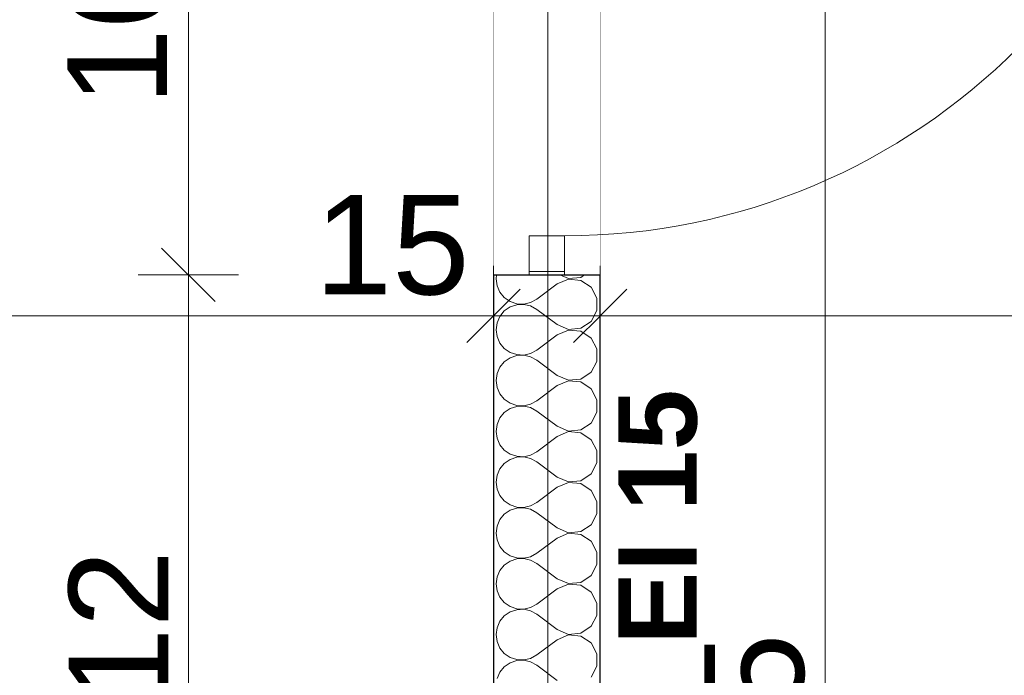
# Model space of a CAD drawing. Header units: millimetres. Extents: x -12989 to 357906, y -50379 to 30884.
# Tile 68 of 256: x 3000 to 4383, y 5157 to 6079. Entities that reach past the tile are written whole.
import ezdxf

# ---------------------------------------------------------------- set-up
doc = ezdxf.new("R2010")
doc.units = ezdxf.units.MM
doc.header["$MEASUREMENT"] = 0
doc.linetypes.add('Wipeout_Contour', pattern=[1000, 0, -1000])
for name, color, linetype, lineweight in [('04-ŚCIANY DZIAŁOWE_Nr_pióra__20', 1, 'Continuous', 13), ('Nowe_04-ŚCIANY DZIAŁOWE_Nr_pióra__27', 7, 'Continuous', 25), ('Nowe_A_WYM_ZEWNETRZNE_Nr_pióra__1', 7, 'Continuous', 13), ('Nowe_A_WYM_ZEWNETRZNE_Nr_pióra__45', 7, 'Continuous', 15), ('Nowe_A_WYM_ZEWNETRZNE_Nr_pióra__85', 7, 'Continuous', 13), ('Nowe_Drzwi Archicad_Nr_pióra__23', 7, 'Continuous', 15), ('Nowe_Drzwi Archicad_Nr_pióra__27', 7, 'Continuous', 25), ('Nowe_Drzwi Archicad_Nr_pióra__3', 7, 'Continuous', 13)]:
    doc.layers.add(name, color=color, linetype=linetype, lineweight=lineweight)
for name, color, linetype in [('A_OZN_STREFY', 7, 'Continuous'), ('Nowe_04-ŚCIANY DZIAŁOWE', 7, 'Continuous'), ('Nowe_A_OZN_STREFY', 7, 'Continuous'), ('Nowe_A_WYM_ZEWNETRZNE', 7, 'Continuous'), ('Nowe_Drzwi Archicad', 7, 'Continuous')]:
    doc.layers.add(name, color=color, linetype=linetype)
doc.layers.add('Nowe_04-ŚCIANY DZIAŁOWE_Nr_pióra__174', color=7, linetype='Continuous', lineweight=5, true_color=0x6a6a6a)
doc.layers.add('Nowe_A_OZN_OPIS_Nr_pióra__17', color=7, linetype='Continuous', lineweight=13, true_color=0xde1212)
doc.styles.add('STYL_AUTOMATYCZNY_1', font='arial.ttf')
doc.styles.add('STYL_AUTOMATYCZNY_3', font='arial.ttf')
doc.linetypes.add('Izolacja przeciwwodna I 01 I WSC', pattern='A,0,[1,PAB.6.3 RZUT PARTERU1.Shx,S=0.396825,R=0,X=0,Y=0],-100,0', length=100)
doc.dimstyles.new('STYL_AUTOMATYCZNY__1', dxfattribs={"dimtxt": 139.999998, "dimasz": 71.25, "dimexe": 0.18, "dimexo": 0.0625, "dimgap": 0, "dimtad": 1, "dimtih": 1, "dimtoh": 1, "dimdec": 0, "dimlfac": 0.1, "dimzin": 0, "dimdsep": 46, "dimtxsty": 'STYL_AUTOMATYCZNY_3', "dimblk": 'ARROWHEAD_6', "dimblk1": 'ARROWHEAD_6', "dimblk2": 'ARROWHEAD_6', "dimcen": 0.09, "dimse1": 1, "dimse2": 1, "dimclrd": 7, "dimclre": 7, "dimclrt": 7, "dimadec": 0, "dimazin": 0, "dimtfac": 1, "dimtdec": 4, "dimtmove": 0, "dimatfit": 3, "dimfxl": 0, "dimtolj": 1, "dimtzin": 0, "dimarcsym": 0})
doc.dimstyles.new('STYL_AUTOMATYCZNY__2', dxfattribs={"dimtxt": 139.999998, "dimasz": 71.25, "dimexe": 0.18, "dimexo": 0.0625, "dimgap": 0, "dimtad": 1, "dimdec": 0, "dimlfac": 0.1, "dimzin": 0, "dimdsep": 46, "dimtxsty": 'STYL_AUTOMATYCZNY_3', "dimblk": 'ARROWHEAD_6', "dimblk1": 'ARROWHEAD_6', "dimblk2": 'ARROWHEAD_6', "dimcen": 0.09, "dimse1": 1, "dimse2": 1, "dimclrd": 7, "dimclre": 7, "dimclrt": 7, "dimadec": 0, "dimazin": 0, "dimtfac": 1, "dimtdec": 4, "dimtmove": 0, "dimatfit": 3, "dimfxl": 0, "dimtolj": 1, "dimtzin": 0, "dimarcsym": 0})

# ---------------------------------------------------------------- blocks, each defined once
blk = doc.blocks.new('*X65')
at = {"layer": 'Nowe_04-ŚCIANY DZIAŁOWE_Nr_pióra__174', "color": 251, "linetype": 'Continuous', "lineweight": 5, "true_color": 0x6a6a6a}
for p, q in [((3670.1, 5719.8), (3669.3, 5714.3)), ((3669.3, 5714.3), (3670.7, 5704.5)), ((3771.1, 5713.9), (3755, 5707.1)), ((3758.8, 5719.8), (3771.1, 5714.7)), ((3771.1, 5714.7), (3788.4, 5716.3)), ((3788.4, 5712.2), (3771.1, 5713.9)), ((3788.4, 5716.3), (3793.7, 5719.8)), ((3802.9, 5702.6), (3788.4, 5712.2)), ((3670.7, 5704.5), (3674.6, 5695.5)), ((3755, 5707.1), (3726.5, 5685.7)), ((3811.1, 5687.3), (3802.9, 5702.6)), ((3674.6, 5695.5), (3680.9, 5687.9)), ((3680.9, 5687.9), (3689.1, 5682.3)), ((3717.8, 5680.9), (3726.5, 5685.7)), ((3811.1, 5669.9), (3811.1, 5687.3)), ((3689.1, 5674.8), (3680.9, 5669.2)), ((3689.1, 5682.3), (3698.4, 5679.2)), ((3698.4, 5677.9), (3689.1, 5674.8)), ((3698.4, 5679.2), (3708.2, 5678.7)), ((3708.2, 5678.4), (3698.4, 5677.9)), ((3708.2, 5678.7), (3717.8, 5680.9)), ((3717.8, 5676.2), (3708.2, 5678.4)), ((3726.5, 5671.4), (3717.8, 5676.2)), ((3755, 5650), (3726.5, 5671.4)), ((3674.6, 5661.6), (3670.7, 5652.6)), ((3680.9, 5669.2), (3674.6, 5661.6)), ((3802.9, 5654.5), (3811.1, 5669.9)), ((3670.7, 5652.6), (3669.3, 5642.9)), ((3755, 5650), (3771.1, 5643.3)), ((3771.1, 5643.3), (3788.4, 5644.9)), ((3788.4, 5644.9), (3802.9, 5654.5)), ((3669.3, 5642.9), (3670.7, 5633.1)), ((3670.7, 5633.1), (3674.6, 5624.1)), ((3755, 5635.7), (3726.5, 5614.3)), ((3771.1, 5642.4), (3755, 5635.7)), ((3788.4, 5640.8), (3771.1, 5642.4)), ((3802.9, 5631.2), (3788.4, 5640.8)), ((3811.1, 5615.8), (3802.9, 5631.2)), ((3674.6, 5624.1), (3680.9, 5616.5)), ((3680.9, 5616.5), (3689.1, 5610.9)), ((3811.1, 5598.4), (3811.1, 5615.8)), ((3689.1, 5603.4), (3680.9, 5597.8)), ((3689.1, 5610.9), (3698.4, 5607.8)), ((3698.4, 5606.5), (3689.1, 5603.4)), ((3698.4, 5607.8), (3708.2, 5607.3)), ((3708.2, 5607), (3698.4, 5606.5)), ((3708.2, 5607.3), (3717.8, 5609.5)), ((3717.8, 5604.8), (3708.2, 5607)), ((3717.8, 5609.5), (3726.5, 5614.3)), ((3726.5, 5600), (3717.8, 5604.8)), ((3674.6, 5590.2), (3670.7, 5581.2)), ((3680.9, 5597.8), (3674.6, 5590.2)), ((3755, 5578.6), (3726.5, 5600)), ((3802.9, 5583.1), (3811.1, 5598.4)), ((3670.7, 5581.2), (3669.3, 5571.4)), ((3755, 5578.6), (3771.1, 5571.8)), ((3788.4, 5573.5), (3802.9, 5583.1)), ((3669.3, 5571.4), (3670.7, 5561.7)), ((3670.7, 5561.7), (3674.6, 5552.7)), ((3755, 5564.3), (3726.5, 5542.9)), ((3771.1, 5571), (3755, 5564.3)), ((3771.1, 5571.8), (3788.4, 5573.5)), ((3788.4, 5569.4), (3771.1, 5571)), ((3802.9, 5559.7), (3788.4, 5569.4)), ((3674.6, 5552.7), (3680.9, 5545.1)), ((3811.1, 5544.4), (3802.9, 5559.7)), ((3680.9, 5545.1), (3689.1, 5539.5)), ((3689.1, 5539.5), (3698.4, 5536.3)), ((3698.4, 5535.1), (3689.1, 5531.9)), ((3698.4, 5536.3), (3708.2, 5535.9)), ((3708.2, 5535.6), (3698.4, 5535.1)), ((3708.2, 5535.9), (3717.8, 5538.1)), ((3717.8, 5533.3), (3708.2, 5535.6)), ((3717.8, 5538.1), (3726.5, 5542.9)), ((3726.5, 5528.6), (3717.8, 5533.3)), ((3811.1, 5527), (3811.1, 5544.4)), ((3674.6, 5518.8), (3670.7, 5509.8)), ((3680.9, 5526.4), (3674.6, 5518.8)), ((3689.1, 5531.9), (3680.9, 5526.4)), ((3755, 5507.1), (3726.5, 5528.6)), ((3802.9, 5511.7), (3811.1, 5527)), ((3670.7, 5509.8), (3669.3, 5500)), ((3755, 5507.1), (3771.1, 5500.4)), ((3788.4, 5502.1), (3802.9, 5511.7)), ((3669.3, 5500), (3670.7, 5490.2)), ((3755, 5492.9), (3726.5, 5471.4)), ((3771.1, 5499.6), (3755, 5492.9)), ((3771.1, 5500.4), (3788.4, 5502.1)), ((3788.4, 5497.9), (3771.1, 5499.6)), ((3802.9, 5488.3), (3788.4, 5497.9)), ((3670.7, 5490.2), (3674.6, 5481.2)), ((3674.6, 5481.2), (3680.9, 5473.6)), ((3811.1, 5473), (3802.9, 5488.3)), ((3680.9, 5473.6), (3689.1, 5468.1)), ((3689.1, 5468.1), (3698.4, 5464.9)), ((3698.4, 5463.7), (3689.1, 5460.5)), ((3698.4, 5464.9), (3708.2, 5464.4)), ((3708.2, 5464.1), (3698.4, 5463.7)), ((3708.2, 5464.4), (3717.8, 5466.7)), ((3717.8, 5461.9), (3708.2, 5464.1)), ((3717.8, 5466.7), (3726.5, 5471.4)), ((3811.1, 5455.6), (3811.1, 5473)), ((3680.9, 5454.9), (3674.6, 5447.3)), ((3689.1, 5460.5), (3680.9, 5454.9)), ((3726.5, 5457.1), (3717.8, 5461.9)), ((3755, 5435.7), (3726.5, 5457.1)), ((3802.9, 5440.3), (3811.1, 5455.6)), ((3670.7, 5438.3), (3669.3, 5428.6)), ((3674.6, 5447.3), (3670.7, 5438.3)), ((3755, 5435.7), (3771.1, 5429)), ((3788.4, 5430.6), (3802.9, 5440.3)), ((3669.3, 5428.6), (3670.7, 5418.8)), ((3771.1, 5428.2), (3755, 5421.4)), ((3771.1, 5429), (3788.4, 5430.6)), ((3788.4, 5426.5), (3771.1, 5428.2)), ((3802.9, 5416.9), (3788.4, 5426.5)), ((3670.7, 5418.8), (3674.6, 5409.8)), ((3674.6, 5409.8), (3680.9, 5402.2)), ((3755, 5421.4), (3726.5, 5400)), ((3811.1, 5401.6), (3802.9, 5416.9)), ((3680.9, 5402.2), (3689.1, 5396.6)), ((3689.1, 5396.6), (3698.4, 5393.5)), ((3708.2, 5393), (3717.8, 5395.2)), ((3717.8, 5395.2), (3726.5, 5400)), ((3811.1, 5384.2), (3811.1, 5401.6)), ((3680.9, 5383.5), (3674.6, 5375.9)), ((3689.1, 5389.1), (3680.9, 5383.5)), ((3698.4, 5392.2), (3689.1, 5389.1)), ((3698.4, 5393.5), (3708.2, 5393)), ((3708.2, 5392.7), (3698.4, 5392.2)), ((3717.8, 5390.5), (3708.2, 5392.7)), ((3726.5, 5385.7), (3717.8, 5390.5)), ((3755, 5364.3), (3726.5, 5385.7)), ((3802.9, 5368.8), (3811.1, 5384.2)), ((3670.7, 5366.9), (3669.3, 5357.1)), ((3674.6, 5375.9), (3670.7, 5366.9)), ((3788.4, 5359.2), (3802.9, 5368.8)), ((3669.3, 5357.1), (3670.7, 5347.4)), ((3755, 5364.3), (3771.1, 5357.6)), ((3771.1, 5356.7), (3755, 5350)), ((3771.1, 5357.6), (3788.4, 5359.2)), ((3788.4, 5355.1), (3771.1, 5356.7)), ((3802.9, 5345.5), (3788.4, 5355.1)), ((3670.7, 5347.4), (3674.6, 5338.4)), ((3755, 5350), (3726.5, 5328.6)), ((3811.1, 5330.1), (3802.9, 5345.5)), ((3674.6, 5338.4), (3680.9, 5330.8)), ((3680.9, 5330.8), (3689.1, 5325.2)), ((3689.1, 5325.2), (3698.4, 5322.1)), ((3717.8, 5323.8), (3726.5, 5328.6)), ((3811.1, 5312.7), (3811.1, 5330.1)), ((3680.9, 5312.1), (3674.6, 5304.5)), ((3689.1, 5317.7), (3680.9, 5312.1)), ((3698.4, 5320.8), (3689.1, 5317.7)), ((3698.4, 5322.1), (3708.2, 5321.6)), ((3708.2, 5321.3), (3698.4, 5320.8)), ((3708.2, 5321.6), (3717.8, 5323.8)), ((3717.8, 5319.1), (3708.2, 5321.3)), ((3726.5, 5314.3), (3717.8, 5319.1)), ((3755, 5292.9), (3726.5, 5314.3)), ((3802.9, 5297.4), (3811.1, 5312.7)), ((3674.6, 5304.5), (3670.7, 5295.5)), ((3788.4, 5287.8), (3802.9, 5297.4)), ((3670.7, 5295.5), (3669.3, 5285.7)), ((3669.3, 5285.7), (3670.7, 5276)), ((3755, 5292.9), (3771.1, 5286.1)), ((3771.1, 5285.3), (3755, 5278.6)), ((3771.1, 5286.1), (3788.4, 5287.8)), ((3788.4, 5283.7), (3771.1, 5285.3)), ((3802.9, 5274), (3788.4, 5283.7)), ((3670.7, 5276), (3674.6, 5266.9)), ((3755, 5278.6), (3726.5, 5257.1)), ((3811.1, 5258.7), (3802.9, 5274)), ((3674.6, 5266.9), (3680.9, 5259.4)), ((3680.9, 5259.4), (3689.1, 5253.8)), ((3717.8, 5252.4), (3726.5, 5257.1)), ((3811.1, 5241.3), (3811.1, 5258.7)), ((3689.1, 5246.2), (3680.9, 5240.6)), ((3689.1, 5253.8), (3698.4, 5250.6)), ((3698.4, 5249.4), (3689.1, 5246.2)), ((3698.4, 5250.6), (3708.2, 5250.1)), ((3708.2, 5249.9), (3698.4, 5249.4)), ((3708.2, 5250.1), (3717.8, 5252.4)), ((3717.8, 5247.6), (3708.2, 5249.9)), ((3726.5, 5242.9), (3717.8, 5247.6)), ((3755, 5221.4), (3726.5, 5242.9)), ((3674.6, 5233.1), (3670.7, 5224)), ((3680.9, 5240.6), (3674.6, 5233.1)), ((3802.9, 5226), (3811.1, 5241.3)), ((3670.7, 5224), (3669.3, 5214.3)), ((3669.3, 5214.3), (3670.7, 5204.5)), ((3755, 5221.4), (3771.1, 5214.7)), ((3771.1, 5214.7), (3788.4, 5216.3)), ((3788.4, 5216.3), (3802.9, 5226)), ((3670.7, 5204.5), (3674.6, 5195.5)), ((3755, 5207.1), (3726.5, 5185.7)), ((3771.1, 5213.9), (3755, 5207.1)), ((3788.4, 5212.2), (3771.1, 5213.9)), ((3802.9, 5202.6), (3788.4, 5212.2)), ((3811.1, 5187.3), (3802.9, 5202.6)), ((3674.6, 5195.5), (3680.9, 5187.9)), ((3680.9, 5187.9), (3689.1, 5182.3)), ((3811.1, 5169.9), (3811.1, 5187.3)), ((3689.1, 5174.8), (3680.9, 5169.2)), ((3689.1, 5182.3), (3698.4, 5179.2)), ((3698.4, 5177.9), (3689.1, 5174.8)), ((3698.4, 5179.2), (3708.2, 5178.7)), ((3708.2, 5178.4), (3698.4, 5177.9)), ((3708.2, 5178.7), (3717.8, 5180.9)), ((3717.8, 5176.2), (3708.2, 5178.4)), ((3717.8, 5180.9), (3726.5, 5185.7)), ((3726.5, 5171.4), (3717.8, 5176.2)), ((3674.6, 5161.6), (3670.7, 5152.6)), ((3680.9, 5169.2), (3674.6, 5161.6)), ((3755, 5150), (3726.5, 5171.4)), ((3802.9, 5154.5), (3811.1, 5169.9))]:
    blk.add_line(p, q, dxfattribs=at)
blk = doc.blocks.new('WSC Drzwi 26[12]_1')
at = {"layer": 'Nowe_Drzwi Archicad_Nr_pióra__3', "color": 7, "linetype": 'Continuous', "lineweight": 13}
blk.add_arc((3765.7, 6674.8), 900, 270, 0, dxfattribs=at)
at = {"color": 254, "linetype": 'Wipeout_Contour', "lineweight": 0, "ltscale": 27438.503486}
blk.add_wipeout([(3715.7, 5724.8), (3765.7, 5724.8), (3765.7, 5774.8), (3715.7, 5774.8)], dxfattribs=at).dxf.layer = 'Nowe_Drzwi Archicad'
at = {"layer": 'Nowe_Drzwi Archicad_Nr_pióra__23', "color": 7, "linetype": 'Continuous', "lineweight": 15}
for p, q in [((3715.7, 5724.8), (3715.7, 5774.8)), ((3715.7, 5774.8), (3765.7, 5774.8)), ((3765.7, 5774.8), (3765.7, 5724.8)), ((3715.7, 5724.8), (3715.7, 5719.8)), ((3765.7, 5724.8), (3715.7, 5724.8)), ((3765.7, 5719.8), (3715.7, 5719.8)), ((3765.7, 5724.8), (3765.7, 5719.8))]:
    blk.add_line(p, q, dxfattribs=at)
at = {"layer": 'Nowe_Drzwi Archicad_Nr_pióra__27', "color": 7, "linetype": 'Continuous', "lineweight": 25}
for p, q in [((3665.7, 5719.8), (3715.7, 5719.8)), ((3715.7, 5719.8), (3765.7, 5719.8)), ((3715.7, 5719.8), (3765.7, 5719.8)), ((3765.7, 5719.8), (3815.7, 5719.8))]:
    blk.add_line(p, q, dxfattribs=at)
blk = doc.blocks.new('Ściana_6_1', base_point=(3815.7, 150))
at = {"color": 254, "linetype": 'Wipeout_Contour', "lineweight": 0, "ltscale": 25189.925084}
blk.add_wipeout([(3815.7, 5719.8), (3665.7, 5719.8), (3665.7, 4380), (3815.7, 4380)], dxfattribs=at).dxf.layer = 'Nowe_04-ŚCIANY DZIAŁOWE'
at = {"layer": 'Nowe_04-ŚCIANY DZIAŁOWE', "color": 7, "lineweight": 25}
blk.add_blockref('*X65', (0, 0), dxfattribs=at)
at = {"color": 254, "linetype": 'Wipeout_Contour', "lineweight": 0, "ltscale": 29069.189942}
blk.add_wipeout([(3665.7, 6729.8), (3665.7, 5719.8), (3815.7, 5719.8), (3815.7, 6729.8)], dxfattribs=at).dxf.layer = 'Nowe_04-ŚCIANY DZIAŁOWE'
at = {"layer": 'Nowe_04-ŚCIANY DZIAŁOWE_Nr_pióra__27', "color": 7, "linetype": 'Continuous', "lineweight": 25}
for p, q in [((3665.7, 5719.8), (3715.7, 5719.8)), ((3715.7, 5719.8), (3765.7, 5719.8)), ((3765.7, 5719.8), (3815.7, 5719.8))]:
    blk.add_line(p, q, dxfattribs=at)
at = {"layer": 'Nowe_04-ŚCIANY DZIAŁOWE_Nr_pióra__27', "color": 7, "linetype": 'Continuous', "lineweight": 25, "flags": 128}
for points in [[(3665.7, 5719.8), (3665.7, 4600)], [(3815.7, 4380), (3815.7, 5719.8)]]:
    blk.add_lwpolyline(points, dxfattribs=at)
at = {"layer": 'Nowe_Drzwi Archicad', "color": 7, "linetype": 'Continuous', "lineweight": 13}
blk.add_blockref('WSC Drzwi 26[12]_1', (0, 0), dxfattribs=at)
blk = doc.blocks.new('*D267')
at = {"layer": 'Nowe_A_WYM_ZEWNETRZNE_Nr_pióra__45', "color": 7, "linetype": 'Continuous', "lineweight": 15}
for p, q in [((-1341, 187.5), (-1266, 112.5)), ((-1341, 37.5), (-1266, -37.5))]:
    blk.add_line(p, q, dxfattribs=at)
at = {"layer": 'Nowe_A_WYM_ZEWNETRZNE_Nr_pióra__85', "color": 7, "linetype": 'Continuous', "lineweight": 13}
for p, q in [((-1303.5, 150), (-1303.5, 6849.8)), ((-1233.2, 150), (-1373.8, 150)), ((-1303.5, 0), (-1303.5, 150)), ((-1233.2, 0), (-1373.8, 0)), ((-1303.5, -56.2), (-1303.5, 0))]:
    blk.add_line(p, q, dxfattribs=at)
at = {"layer": 'Nowe_A_WYM_ZEWNETRZNE_Nr_pióra__1', "color": 7, "lineweight": 13, "insert": (-1331.5, -251.1), "char_height": 140, "attachment_point": 7, "rotation": 90, "style": 'STYL_AUTOMATYCZNY_3'}
blk.add_mtext('\\A1;{\\pql;\\fArial|b0|i0|c238|p0;\\W1.000000;15}', dxfattribs=at)
blk = doc.blocks.new('ARROWHEAD_6')
at = {"color": 0, "linetype": 'Continuous', "lineweight": 0}
for p, q in [((-0.5, -0.5), (0.5, 0.5)), ((0, 0), (-1, 0))]:
    blk.add_line(p, q, dxfattribs=at)
blk = doc.blocks.new('*D268')
at = {"layer": 'Nowe_A_WYM_ZEWNETRZNE_Nr_pióra__45', "color": 7, "linetype": 'Continuous', "lineweight": 15}
blk.add_line((-1341, 187.5), (-1266, 112.5), dxfattribs=at)
at = {"layer": 'Nowe_A_WYM_ZEWNETRZNE_Nr_pióra__85', "color": 7, "linetype": 'Continuous', "lineweight": 13}
blk.add_line((-1303.5, 150), (-1303.5, 6849.8), dxfattribs=at)
blk = doc.blocks.new('*D269')
at = {"layer": 'Nowe_A_WYM_ZEWNETRZNE_Nr_pióra__45', "color": 7, "linetype": 'Continuous', "lineweight": 15}
for p, q in [((-1341, 6887.3), (-1266, 6812.3)), ((-1341, 187.5), (-1266, 112.5))]:
    blk.add_line(p, q, dxfattribs=at)
at = {"layer": 'Nowe_A_WYM_ZEWNETRZNE_Nr_pióra__85', "color": 7, "linetype": 'Continuous', "lineweight": 13}
for p, q in [((-1233.2, 6849.8), (-1373.8, 6849.8)), ((-1303.5, 150), (-1303.5, 6849.8))]:
    blk.add_line(p, q, dxfattribs=at)
at = {"layer": 'Nowe_A_WYM_ZEWNETRZNE_Nr_pióra__1', "color": 7, "lineweight": 13, "char_height": 140, "attachment_point": 7, "rotation": 90, "style": 'STYL_AUTOMATYCZNY_3'}
for s, insert in [('\\A1;{\\pql;\\fArial|b0|i0|c238|p0;\\W1.000000;15}', (-1331.5, 6598.8)), ('\\A1;{\\pql;\\fArial|b0|i0|c238|p0;\\W1.000000;670}', (-1331.5, 3233))]:
    blk.add_mtext(s, dxfattribs=dict(at, insert=insert))
blk = doc.blocks.new('*D274')
at = {"layer": 'Nowe_A_WYM_ZEWNETRZNE_Nr_pióra__45', "color": 7, "linetype": 'Continuous', "lineweight": 15}
for p, q in [((-462.5, 5699.9), (-537.5, 5624.9)), ((-312.5, 5699.9), (-387.5, 5624.9))]:
    blk.add_line(p, q, dxfattribs=at)
at = {"layer": 'Nowe_A_WYM_ZEWNETRZNE_Nr_pióra__85', "color": 7, "linetype": 'Continuous', "lineweight": 13}
for p, q in [((-500, 5592), (-500, 5732.7)), ((-350, 5592), (-350, 5732.7)), ((-556.3, 5662.4), (-500, 5662.4)), ((-500, 5662.4), (-350, 5662.4)), ((-350, 5662.4), (3665.7, 5662.4))]:
    blk.add_line(p, q, dxfattribs=at)
at = {"layer": 'Nowe_A_WYM_ZEWNETRZNE_Nr_pióra__1', "color": 7, "lineweight": 13, "insert": (-751.1, 5690.4), "char_height": 140, "attachment_point": 7, "style": 'STYL_AUTOMATYCZNY_3'}
blk.add_mtext('\\A1;{\\pql;\\fArial|b0|i0|c238|p0;\\W1.000000;15}', dxfattribs=at)
blk = doc.blocks.new('*D275')
at = {"layer": 'Nowe_A_WYM_ZEWNETRZNE_Nr_pióra__45', "color": 7, "linetype": 'Continuous', "lineweight": 15}
for p, q in [((-312.5, 5699.9), (-387.5, 5624.9)), ((3703.2, 5699.9), (3628.2, 5624.9))]:
    blk.add_line(p, q, dxfattribs=at)
at = {"layer": 'Nowe_A_WYM_ZEWNETRZNE_Nr_pióra__85', "color": 7, "linetype": 'Continuous', "lineweight": 13}
for p, q in [((3665.7, 5592), (3665.7, 5732.7)), ((-350, 5662.4), (3665.7, 5662.4)), ((3665.7, 5662.4), (3815.7, 5662.4))]:
    blk.add_line(p, q, dxfattribs=at)
at = {"layer": 'Nowe_A_WYM_ZEWNETRZNE_Nr_pióra__1', "color": 7, "lineweight": 13, "char_height": 140, "attachment_point": 7, "style": 'STYL_AUTOMATYCZNY_3'}
for s, insert in [('\\A1;{\\pql;\\fArial|b0|i0|c238|p0;\\W1.000000;402}', (1390.9, 5690.4)), ('\\A1;{\\pql;\\fArial|b0|i0|c238|p0;\\W1.000000;15}', (3414.7, 5690.4))]:
    blk.add_mtext(s, dxfattribs=dict(at, insert=insert))
blk = doc.blocks.new('*D276')
at = {"layer": 'Nowe_A_WYM_ZEWNETRZNE_Nr_pióra__45', "color": 7, "linetype": 'Continuous', "lineweight": 15}
for p, q in [((3703.2, 5699.9), (3628.2, 5624.9)), ((3853.2, 5699.9), (3778.2, 5624.9))]:
    blk.add_line(p, q, dxfattribs=at)
at = {"layer": 'Nowe_A_WYM_ZEWNETRZNE_Nr_pióra__85', "color": 7, "linetype": 'Continuous', "lineweight": 13}
blk.add_line((3665.7, 5662.4), (3815.7, 5662.4), dxfattribs=at)
blk = doc.blocks.new('*D277')
at = {"layer": 'Nowe_A_WYM_ZEWNETRZNE_Nr_pióra__45', "color": 7, "linetype": 'Continuous', "lineweight": 15}
for p, q in [((3853.2, 5699.9), (3778.2, 5624.9)), ((5603.2, 5699.9), (5528.2, 5624.9))]:
    blk.add_line(p, q, dxfattribs=at)
at = {"layer": 'Nowe_A_WYM_ZEWNETRZNE_Nr_pióra__85', "color": 7, "linetype": 'Continuous', "lineweight": 13}
for p, q in [((3815.7, 5592), (3815.7, 5732.7)), ((5565.7, 5592), (5565.7, 5732.7)), ((3665.7, 5662.4), (3815.7, 5662.4)), ((3815.7, 5662.4), (5565.7, 5662.4))]:
    blk.add_line(p, q, dxfattribs=at)
at = {"layer": 'Nowe_A_WYM_ZEWNETRZNE_Nr_pióra__1', "color": 7, "lineweight": 13, "char_height": 140, "attachment_point": 7, "style": 'STYL_AUTOMATYCZNY_3'}
for s, insert in [('\\A1;{\\pql;\\fArial|b0|i0|c238|p0;\\W1.000000;175}', (4423.8, 5690.4)), ('\\A1;{\\pql;\\fArial|b0|i0|c238|p0;\\W1.000000;15}', (5314.7, 5690.4))]:
    blk.add_mtext(s, dxfattribs=dict(at, insert=insert))
blk = doc.blocks.new('*D319')
at = {"layer": 'Nowe_A_WYM_ZEWNETRZNE_Nr_pióra__45', "color": 7, "linetype": 'Continuous', "lineweight": 15}
for p, q in [((-462.5, -1542.1), (-537.5, -1617.1)), ((-312.5, -1542.1), (-387.5, -1617.1))]:
    blk.add_line(p, q, dxfattribs=at)
at = {"layer": 'Nowe_A_WYM_ZEWNETRZNE_Nr_pióra__85', "color": 7, "linetype": 'Continuous', "lineweight": 13}
for p, q in [((-500, -1649.9), (-500, -1509.3)), ((-350, -1649.9), (-350, -1509.3)), ((-556.3, -1579.6), (-500, -1579.6)), ((-500, -1579.6), (-350, -1579.6)), ((-350, -1579.6), (3665.7, -1579.6))]:
    blk.add_line(p, q, dxfattribs=at)
at = {"layer": 'Nowe_A_WYM_ZEWNETRZNE_Nr_pióra__1', "color": 7, "lineweight": 13, "insert": (-751.1, -1551.6), "char_height": 140, "attachment_point": 7, "style": 'STYL_AUTOMATYCZNY_3'}
blk.add_mtext('\\A1;{\\pql;\\fArial|b0|i0|c238|p0;\\W1.000000;15}', dxfattribs=at)
blk = doc.blocks.new('*D321')
at = {"layer": 'Nowe_A_WYM_ZEWNETRZNE_Nr_pióra__45', "color": 7, "linetype": 'Continuous', "lineweight": 15}
for p, q in [((-312.5, -1542.1), (-387.5, -1617.1)), ((3703.2, -1542.1), (3628.2, -1617.1))]:
    blk.add_line(p, q, dxfattribs=at)
at = {"layer": 'Nowe_A_WYM_ZEWNETRZNE_Nr_pióra__85', "color": 7, "linetype": 'Continuous', "lineweight": 13}
for p, q in [((-350, -1649.9), (-350, -1509.3)), ((-500, -1579.6), (-350, -1579.6)), ((-350, -1579.6), (3665.7, -1579.6))]:
    blk.add_line(p, q, dxfattribs=at)
at = {"layer": 'Nowe_A_WYM_ZEWNETRZNE_Nr_pióra__1', "color": 7, "lineweight": 13, "char_height": 140, "attachment_point": 7, "style": 'STYL_AUTOMATYCZNY_3'}
for s, insert in [('\\A1;{\\pql;\\fArial|b0|i0|c238|p0;\\W1.000000;402}', (1390.9, -1551.6)), ('\\A1;{\\pql;\\fArial|b0|i0|c238|p0;\\W1.000000;15}', (3414.7, -1551.6))]:
    blk.add_mtext(s, dxfattribs=dict(at, insert=insert))
blk = doc.blocks.new('*D323')
at = {"layer": 'Nowe_A_WYM_ZEWNETRZNE_Nr_pióra__45', "color": 7, "linetype": 'Continuous', "lineweight": 15}
for p, q in [((3853.2, -1542.1), (3778.2, -1617.1)), ((5603.2, -1542.1), (5528.2, -1617.1))]:
    blk.add_line(p, q, dxfattribs=at)
at = {"layer": 'Nowe_A_WYM_ZEWNETRZNE_Nr_pióra__85', "color": 7, "linetype": 'Continuous', "lineweight": 13}
for p, q in [((3815.7, -1649.9), (3815.7, -1509.3)), ((5565.7, -1649.9), (5565.7, -1509.3)), ((3665.7, -1579.6), (3815.7, -1579.6)), ((3815.7, -1579.6), (5565.7, -1579.6))]:
    blk.add_line(p, q, dxfattribs=at)
at = {"layer": 'Nowe_A_WYM_ZEWNETRZNE_Nr_pióra__1', "color": 7, "lineweight": 13, "char_height": 140, "attachment_point": 7, "style": 'STYL_AUTOMATYCZNY_3'}
for s, insert in [('\\A1;{\\pql;\\fArial|b0|i0|c238|p0;\\W1.000000;175}', (4423.8, -1551.6)), ('\\A1;{\\pql;\\fArial|b0|i0|c238|p0;\\W1.000000;15}', (5314.7, -1551.6))]:
    blk.add_mtext(s, dxfattribs=dict(at, insert=insert))
blk = doc.blocks.new('*D412')
at = {"layer": 'Nowe_A_WYM_ZEWNETRZNE_Nr_pióra__45', "color": 7, "linetype": 'Continuous', "lineweight": 15}
for p, q in [((4094.2, 6262.3), (4169.2, 6187.3)), ((4094.2, 3912.5), (4169.2, 3837.5))]:
    blk.add_line(p, q, dxfattribs=at)
at = {"layer": 'Nowe_A_WYM_ZEWNETRZNE_Nr_pióra__85', "color": 7, "linetype": 'Continuous', "lineweight": 13}
for p, q in [((4202, 6224.8), (4061.4, 6224.8)), ((4131.7, 3875), (4131.7, 6224.8)), ((4202, 3875), (4061.4, 3875))]:
    blk.add_line(p, q, dxfattribs=at)
at = {"layer": 'Nowe_A_WYM_ZEWNETRZNE_Nr_pióra__1', "color": 7, "lineweight": 13, "insert": (4103.7, 4889.8), "char_height": 140, "attachment_point": 7, "rotation": 90, "style": 'STYL_AUTOMATYCZNY_3'}
blk.add_mtext('\\A1;{\\pql;\\fArial|b0|i0|c238|p0;\\W1.000000;235}', dxfattribs=at)
blk = doc.blocks.new('*D420')
at = {"layer": 'Nowe_A_WYM_ZEWNETRZNE_Nr_pióra__45', "color": 7, "linetype": 'Continuous', "lineweight": 15}
for p, q in [((3199.6, 5757.3), (3274.6, 5682.3)), ((3199.6, 4637.5), (3274.6, 4562.5))]:
    blk.add_line(p, q, dxfattribs=at)
at = {"layer": 'Nowe_A_WYM_ZEWNETRZNE_Nr_pióra__85', "color": 7, "linetype": 'Continuous', "lineweight": 13}
for p, q in [((3307.4, 5719.8), (3166.7, 5719.8)), ((3237.1, 4600), (3237.1, 5719.8)), ((3307.4, 4600), (3166.7, 4600))]:
    blk.add_line(p, q, dxfattribs=at)
at = {"layer": 'Nowe_A_WYM_ZEWNETRZNE_Nr_pióra__1', "color": 7, "lineweight": 13, "insert": (3209.1, 5006.9), "char_height": 140, "attachment_point": 7, "rotation": 90, "style": 'STYL_AUTOMATYCZNY_3'}
blk.add_mtext('\\A1;{\\pql;\\fArial|b0|i0|c238|p0;\\W1.000000;112}', dxfattribs=at)
blk = doc.blocks.new('*D421')
at = {"layer": 'Nowe_A_WYM_ZEWNETRZNE_Nr_pióra__45', "color": 7, "linetype": 'Continuous', "lineweight": 15}
for p, q in [((3199.6, 6767.3), (3274.6, 6692.3)), ((3199.6, 5757.3), (3274.6, 5682.3))]:
    blk.add_line(p, q, dxfattribs=at)
at = {"layer": 'Nowe_A_WYM_ZEWNETRZNE_Nr_pióra__85', "color": 7, "linetype": 'Continuous', "lineweight": 13}
for p, q in [((3307.4, 6729.8), (3166.7, 6729.8)), ((3237.1, 5719.8), (3237.1, 6729.8)), ((3307.4, 5719.8), (3166.7, 5719.8))]:
    blk.add_line(p, q, dxfattribs=at)
at = {"layer": 'Nowe_A_WYM_ZEWNETRZNE_Nr_pióra__1', "color": 7, "lineweight": 13, "char_height": 140, "attachment_point": 7, "rotation": 90, "style": 'STYL_AUTOMATYCZNY_3'}
for s, insert in [('\\A1;{\\pql;\\fArial|b0|i0|c238|p0;\\W1.000000;12}', (3209.1, 6478.8)), ('\\A1;{\\pql;\\fArial|b0|i0|c238|p0;\\W1.000000;101}', (3209.1, 5957.9))]:
    blk.add_mtext(s, dxfattribs=dict(at, insert=insert))

msp = doc.modelspace()

# ---------------------------------------------------------------- linework, layer by layer
at = {"layer": 'A_OZN_STREFY', "color": 7, "linetype": 'Continuous', "lineweight": 0, "true_color": 0xffffff, "flags": 128}
msp.add_lwpolyline([(-350, 3300), (763.5, 3300), (763.5, 4600), (1880, 4600), (3665.7, 4600), (3665.7, 6849.8), (-350, 6849.8)], close=True, dxfattribs=at)
at = {"layer": 'Nowe_A_OZN_STREFY', "color": 7, "linetype": 'Continuous', "lineweight": 0, "true_color": 0xffffff, "flags": 128}
msp.add_lwpolyline([(3815.7, 6849.8), (3815.7, 2000), (5565.7, 2000), (5565.7, 6849.8)], close=True, dxfattribs=at)

# ---------------------------------------------------------------- next in the draw order: block references
at = {"layer": 'Nowe_04-ŚCIANY DZIAŁOWE', "color": 7, "lineweight": 25}
msp.add_blockref('Ściana_6_1', (3815.7, 150), dxfattribs=at)

# ---------------------------------------------------------------- next in the draw order: linework, layer by layer
at = {"layer": '04-ŚCIANY DZIAŁOWE_Nr_pióra__20', "color": 1, "linetype": 'Izolacja przeciwwodna I 01 I WSC', "lineweight": 13}
msp.add_line((3742.1, 150), (3742.1, 6926.4), dxfattribs=at)

# ---------------------------------------------------------------- next in the draw order: texts
at = {"layer": 'Nowe_A_OZN_OPIS_Nr_pióra__17', "color": 12, "linetype": 'Continuous', "lineweight": 13, "true_color": 0xde1212, "insert": (3952.7, 5200.2), "char_height": 110, "attachment_point": 7, "rotation": 90, "style": 'STYL_AUTOMATYCZNY_1'}
msp.add_mtext('\\A1;{\\pql;\\fArial|b1|i0|c238|p0;\\W1.000000;EI 15}', dxfattribs=at)

# ---------------------------------------------------------------- next in the draw order: dimensions: what is measured, and where the dimension line sits
at = {"layer": 'Nowe_A_WYM_ZEWNETRZNE', "color": 7, "linetype": 'Continuous', "lineweight": 13}
for base, p1, p2, picture, middle in [((-350, 5662.4), (-500, 7500), (-350, 7500), '*D274', (-644.5, 5760.4)), ((-350, -1579.6), (-500, 7500), (-350, 150), '*D319', (-644.5, -1481.6)), ((3665.7, -1579.6), (-350, 7500), (3665.7, 3499.9), '*D321', (1550.7, -1481.6)), ((3665.7, 5662.4), (-350, 7500), (3665.7, 3499.9), '*D275', (1550.7, 5760.4)), ((5565.7, 5662.4), (3815.7, 3499.9), (5565.7, 7500), '*D277', (4583.6, 5760.4)), ((5565.7, -1579.6), (3815.7, 3499.9), (5565.7, 7500), '*D323', (4583.6, -1481.6)), ((3815.7, 5662.4), (3665.7, 3499.9), (3815.7, 3499.9), '*D276', (3521.2, 5760.4))]:
    dim = msp.add_linear_dim(base=base, p1=p1, p2=p2, dimstyle='STYL_AUTOMATYCZNY__1', dxfattribs=at)
    dim.commit()
    dim.dimension.update_dxf_attribs({"geometry": picture, "text_midpoint": middle, "dimtype": 160})
for base, p1, p2, picture, middle in [((-1303.5, 6849.8), (18000, 150), (2607.9, 6849.8), '*D269', (-1401.5, 3392.8)), ((-1303.5, 150), (18000, 0), (-350, 150), '*D267', (-1401.5, -144.5)), ((-1303.5145359, 150), (-350, 150), (18000, 150), '*D268', (-1401.5145349, 149.8814173)), ((3237.1, 6729.8), (3665.7, 5719.8), (3665.7, 6729.8), '*D421', (3139.1, 6117.7)), ((4131.7, 6224.8), (4315.7, 3875), (4315.7, 6224.8), '*D412', (4033.7, 5049.6)), ((3237.1, 5719.8), (3665.7, 4600), (3665.7, 5719.8), '*D420', (3139.1, 5166.7))]:
    dim = msp.add_linear_dim(base=base, p1=p1, p2=p2, angle=90, dimstyle='STYL_AUTOMATYCZNY__2', dxfattribs=at)
    dim.commit()
    dim.dimension.update_dxf_attribs({"geometry": picture, "text_midpoint": middle, "dimtype": 160, "text_rotation": 90})

doc.saveas('drawing.dxf')
